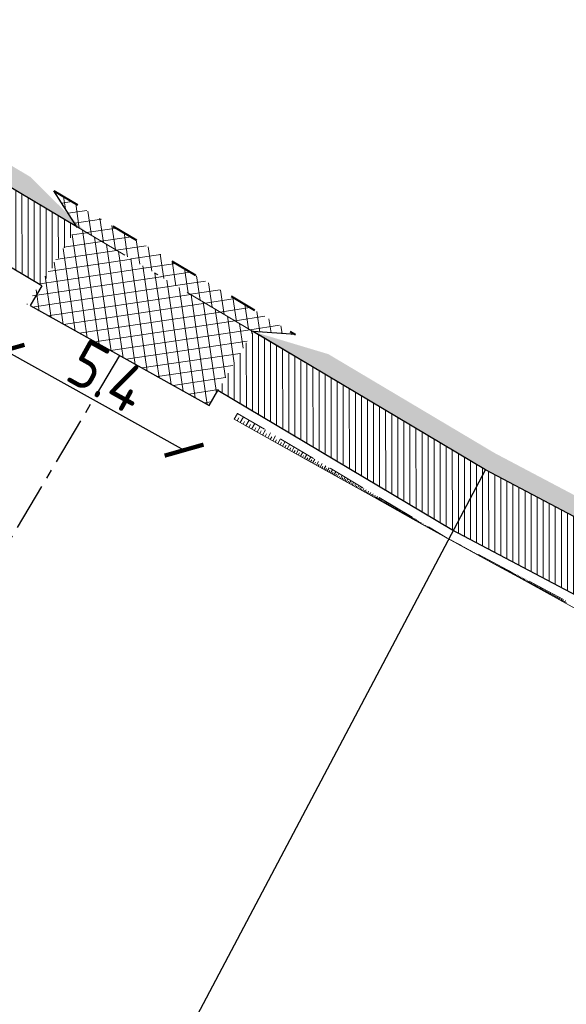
# Model space of a CAD drawing. Header units: metres. Extents: x 8431043 to 8456388, y 5766167 to 5771876.
# Tile 19 of 26: x 8433913 to 8433927, y 5770372 to 5770398. Entities that reach past the tile are written whole.
import ezdxf

# ---------------------------------------------------------------- set-up
doc = ezdxf.new("R2010")
doc.units = ezdxf.units.M
for name, pattern in [('4011', [6, 4, -2]), ('ACAD_ISO03W100', [30, 12, -18]), ('ACAD_ISO10W100', [18, 12, -3, 0, -3]), ('CENTER', [2, 1.25, -0.25, 0.25, -0.25]), ('CIĄGŁA', [0])]:
    doc.linetypes.add(name, pattern=pattern)
for name, color, linetype, lineweight in [('brud', 255, 'CIĄGŁA', 30), ('hatch kostka', 210, 'Continuous', 9), ('kreskowanie skarp', 250, 'Continuous', 15), ('WYMIARY', 253, 'Continuous', 13), ('Zalacznik_3_Rowy DW837|Zalacznik_3_Rowy DW837|zdi pobocze', 250, '4011', 18), ('zdi krawężnik na trapezowy', 253, 'ACAD_ISO03W100', 40), ('zdi_obrzeze chodnikowe 8x30', 6, 'Continuous', 30)]:
    doc.layers.add(name, color=color, linetype=linetype, lineweight=lineweight)
for name, color, linetype in [('C-DROGI-SYTUACJA', 7, 'Continuous'), ('C-DROGI-SYTUACJA-ETYKIETY', 1, 'Continuous'), ('S-5_opis_pkt_geometrycznych', 20, 'Continuous'), ('S-5_opis_Zjazd_ist_L', 7, 'Continuous')]:
    doc.layers.add(name, color=color, linetype=linetype)
doc.layers.add('hatch zdi chodniki', color=7, linetype='Continuous', lineweight=0, true_color=0x8345ba)
doc.styles.add('ISOCP', font='geniso.shx')
doc.styles.add('własny_500', font='isocp.shx', dxfattribs={"width": 0.9, "height": 1.2})
doc.dimstyles.new('kopia własny 500', dxfattribs={"dimtxt": 1.2, "dimasz": 0.8, "dimexe": 0.1795, "dimexo": 0.0625, "dimgap": 0.09, "dimtad": 3, "dimdec": 1, "dimzin": 0, "dimdsep": 46, "dimtxsty": 'własny_500', "dimblk": 'ARCHTICK', "dimcen": 0.09, "dimaunit": 2, "dimadec": 4, "dimazin": 0, "dimtfac": 1, "dimtdec": 1, "dimtofl": 0, "dimtmove": 2, "dimatfit": 3, "dimldrblk": 'ARCHTICK', "dimfxl": 1, "dimtolj": 1, "dimtzin": 0, "dimarcsym": 0})

# ---------------------------------------------------------------- blocks, each defined once
blk = doc.blocks.new('_ARCHTICK')
at = {"color": 0, "linetype": 'ByBlock', "const_width": 0.15}
blk.add_lwpolyline([(-0.5, -0.5), (0.5, 0.5)], dxfattribs=at)
blk = doc.blocks.new('*D73')
at = {"layer": 'Defpoints', "color": 0, "transparency": 16777216}
for p in [(8433913.207082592, 5770390.473227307), (8433917.898039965, 5770387.856023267), (8433917.242620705, 5770386.681279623)]:
    blk.add_point(p, dxfattribs=at)
at = {"layer": 'WYMIARY', "color": 0, "lineweight": -2, "transparency": 16777216}
blk.add_line((8433912.551663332, 5770389.298483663), (8433917.242620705, 5770386.681279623), dxfattribs=at)
at = {"layer": 'WYMIARY', "color": 0, "lineweight": -2, "transparency": 16777216, "xscale": 0.75, "yscale": 0.75, "zscale": 0.75}
for p, rotation in [((8433912.551663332, 5770389.298483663), 150.8417444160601), ((8433917.242620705, 5770386.681279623), 330.8417444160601)]:
    blk.add_blockref('_ARCHTICK', p, dxfattribs=dict(at, rotation=rotation))
at = {"layer": 'WYMIARY', "color": 0, "transparency": 16777216, "insert": (8433915.24550685, 5770388.614274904), "char_height": 1.25, "attachment_point": 5, "rotation": 330.84174441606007, "style": 'ISOCP'}
blk.add_mtext('\\A1;5.4', dxfattribs=at)
blk = doc.blocks.new('*D74')
at = {"layer": 'Defpoints', "color": 0, "transparency": 16777216}
for p in [(8434749.827947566, 5771876.32), (8434750.942824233, 5771875.576372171), (8432377.70623936, 5768319.940000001)]:
    blk.add_point(p, dxfattribs=at)
at = {"layer": 'WYMIARY', "color": 0, "lineweight": -2, "transparency": 16777216}
blk.add_line((8432378.821116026, 5768319.19637217), (8434750.942824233, 5771875.576372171), dxfattribs=at)
at = {"layer": 'WYMIARY', "color": 0, "lineweight": -2, "transparency": 16777216, "xscale": 0.75, "yscale": 0.75, "zscale": 0.75}
for p, rotation in [((8434750.942824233, 5771875.576372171), 56.2965312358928), ((8432378.821116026, 5768319.19637217), 236.2965312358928)]:
    blk.add_blockref('_ARCHTICK', p, dxfattribs=dict(at, rotation=rotation))
at = {"layer": 'WYMIARY', "color": 0, "transparency": 16777216, "insert": (8433564.2870446, 5770097.783190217), "char_height": 1.25, "attachment_point": 5, "rotation": 56.2965312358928, "style": 'ISOCP'}
blk.add_mtext('\\A1;4274.9', dxfattribs=at)
blk = doc.blocks.new('*U80')
at = {"layer": 'C-DROGI-SYTUACJA', "color": 1, "linetype": 'ACAD_ISO10W100', "lineweight": 13, "ltscale": 0.3}
for p, q in [((8433925.145146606, 5770386.163872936), (8433905.228904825, 5770398.017587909)), ((8433960.091695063, 5770367.690411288), (8433925.145146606, 5770386.163872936))]:
    blk.add_line(p, q, dxfattribs=at)
at = {"layer": 'C-DROGI-SYTUACJA', "color": 253, "linetype": 'ACAD_ISO03W100', "lineweight": 13, "ltscale": 0.1}
blk.add_line((8433925.145146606, 5770386.163872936), (8433925.145146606, 5770386.163872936), dxfattribs=at)
blk.add_line((8433925.145146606, 5770386.163872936), (8433925.145146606, 5770386.163872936), dxfattribs=at)
blk = doc.blocks.new('dfff')
at = {"layer": 'S-5_opis_pkt_geometrycznych', "color": 20, "linetype": 'Continuous', "lineweight": -3}
blk.add_line((8433913.63867731, 5770364.396897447), (8433925.145146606, 5770386.163872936), dxfattribs=at)
at = {"layer": 'C-DROGI-SYTUACJA', "color": 7, "linetype": 'Continuous', "lineweight": -3}
blk.add_blockref('*U80', (0, 0), dxfattribs=at)
blk = doc.blocks.new('dfggg')
at = {"layer": 'S-5_opis_Zjazd_ist_L', "color": 1, "linetype": 'CENTER', "lineweight": -3}
blk.add_line((8433915.55256128, 5770389.164625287), (8433907.32467936, 5770375.340394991), dxfattribs=at)

msp = doc.modelspace()

# ---------------------------------------------------------------- hatches: boundary and pattern name
at = {"layer": 'hatch kostka', "linetype": 'Continuous', "lineweight": 5, "true_color": 0xfecc66}
h = msp.add_hatch(dxfattribs=at)
h.set_pattern_fill('ANSI37', color=31, scale=0.09, angle=-36.63285309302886)
h.set_pattern_definition([(8.367146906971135, (0, 0), (-0.04158112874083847, 0.2827084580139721), []), (98.3671469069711, (0, 0), (-0.282708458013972, -0.04158112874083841), [])])
h.paths.add_polyline_path([(8433920.16506541, 5770389.709767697), (8433919.050026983, 5770389.791555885), (8433914.435871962, 5770392.537800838), (8433913.832279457, 5770393.478904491)])
h = msp.add_hatch(dxfattribs=at)
h.set_pattern_fill('ANSI37', color=31, scale=0.09, angle=-36.63285309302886)
h.set_pattern_definition([(8.367146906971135, (-0.9294778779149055, -1.011381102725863), (-0.04158112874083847, 0.2827084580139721), []), (98.3671469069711, (-0.9294778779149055, -1.011381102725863), (-0.282708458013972, -0.04158112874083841), [])])
h.paths.add_polyline_path([(8433919.050026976, 5770389.79155589), (8433917.898039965, 5770387.856023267), (8433913.128072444, 5770390.508509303), (8433914.435871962, 5770392.537800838)])
at = {"layer": 'hatch zdi chodniki', "lineweight": 13, "transparency": 33554687}
h = msp.add_hatch(dxfattribs=at)
h.set_pattern_fill('DOTS', color=3, scale=0.13, style=0)
h.set_pattern_definition([(0, (0, 0), (0.1031875, 0.206375), [0, -0.206375])])
h.paths.add_polyline_path([(8434266.018246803, 5770244.733106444), (8434265.63877181, 5770244.675674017), (8434266.014510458, 5770244.553887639)])
h.paths.add_polyline_path([(8433914.677090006, 5770392.394233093), (8433913.214182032, 5770393.846782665), (8433905.527784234, 5770398.421559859), (8433905.329536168, 5770397.957694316)])
h.paths.add_polyline_path([(8433921.024380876, 5770389.19832178), (8433919.05002699, 5770389.791555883), (8433925.145146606, 5770386.163872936), (8433938.994381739, 5770378.842883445), (8433938.343975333, 5770379.752263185), (8433925.389999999, 5770386.6)])
h.paths.add_polyline_path([(8433893.005991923, 5770405.514924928), (8433891.889450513, 5770405.57267707), (8433905.228904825, 5770398.017587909), (8433905.329536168, 5770397.957694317), (8433905.527784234, 5770398.421559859), (8433905.479999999, 5770398.449999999)])
h.paths.add_polyline_path([(8433748.792512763, 5770512.117253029), (8433746.758512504, 5770513.046146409), (8433749.96328957, 5770509.072943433), (8433750.804252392, 5770508.22196915), (8433762.887659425, 5770493.324754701), (8433772.314305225, 5770482.021786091), (8433776.220000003, 5770478.899999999), (8433763.660000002, 5770493.959999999), (8433751.55, 5770508.889999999), (8433750.709999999, 5770509.74)])
h.paths.add_polyline_path([(8433727.508783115, 5770538.50429215), (8433725.474782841, 5770539.433185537), (8433743.032528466, 5770517.665528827), (8433742.55524301, 5770519.850065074)])
h.paths.add_polyline_path([(8433643.851685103, 5770641.655182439), (8433643.085777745, 5770641.001258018), (8433643.107350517, 5770640.986666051), (8433645.760732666, 5770637.842872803), (8433649.934686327, 5770632.40075619), (8433664.242054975, 5770614.749327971), (8433677.278828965, 5770599.564732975), (8433683.771948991, 5770590.853962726), (8433698.344054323, 5770573.069188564), (8433722.132985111, 5770543.576263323), (8433721.655699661, 5770545.760799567), (8433699.119999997, 5770573.699999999), (8433684.56, 5770591.470000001), (8433678.06, 5770600.189999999), (8433665.01, 5770615.390000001), (8433650.72, 5770633.02), (8433646.54, 5770638.470000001)])
h.paths.add_polyline_path([(8433872.549402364, 5770415.777270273), (8433871.431411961, 5770415.767398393), (8433884.715982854, 5770409.271097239), (8433884.037291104, 5770410.159566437)])
h.paths.add_polyline_path([(8433866.270692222, 5770418.357181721), (8433865.627712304, 5770419.271827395), (8433817.16, 5770445.4), (8433804.670766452, 5770453.717283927), (8433807.357727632, 5770451.327156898), (8433816.902238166, 5770444.970929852)])
h.paths.add_polyline_path([(8433974.798338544, 5770359.517173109), (8433975.04104167, 5770359.954317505), (8433960.33, 5770368.13), (8433944.317547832, 5770376.594510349), (8433943.199800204, 5770376.619813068), (8433960.091695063, 5770367.690411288)])
at = {"layer": 'hatch zdi chodniki', "lineweight": 18, "transparency": 33554687}
h = msp.add_hatch(dxfattribs=at)
h.set_pattern_fill('DOTS', color=3, scale=0.1, style=0)
h.set_pattern_definition([(0, (0, 0), (0.079375, 0.15875), [0, -0.15875])])
h.paths.add_polyline_path([(8434266.018246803, 5770244.733106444), (8434265.63877181, 5770244.675674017), (8434266.014510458, 5770244.553887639)])
h.paths.add_polyline_path([(8433914.677090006, 5770392.394233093), (8433913.214182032, 5770393.846782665), (8433905.527784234, 5770398.421559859), (8433905.329536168, 5770397.957694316)])
h.paths.add_polyline_path([(8433921.024380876, 5770389.19832178), (8433919.05002699, 5770389.791555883), (8433925.145146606, 5770386.163872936), (8433938.994381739, 5770378.842883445), (8433938.343975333, 5770379.752263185), (8433925.389999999, 5770386.6)])
h.paths.add_polyline_path([(8433893.005991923, 5770405.514924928), (8433891.889450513, 5770405.57267707), (8433905.228904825, 5770398.017587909), (8433905.329536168, 5770397.957694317), (8433905.527784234, 5770398.421559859), (8433905.479999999, 5770398.449999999)])
h.paths.add_polyline_path([(8433748.792512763, 5770512.117253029), (8433746.758512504, 5770513.046146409), (8433749.96328957, 5770509.072943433), (8433750.804252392, 5770508.22196915), (8433762.887659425, 5770493.324754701), (8433772.314305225, 5770482.021786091), (8433776.220000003, 5770478.899999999), (8433763.660000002, 5770493.959999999), (8433751.55, 5770508.889999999), (8433750.709999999, 5770509.74)])
h.paths.add_polyline_path([(8433727.508783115, 5770538.50429215), (8433725.474782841, 5770539.433185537), (8433743.032528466, 5770517.665528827), (8433742.55524301, 5770519.850065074)])
h.paths.add_polyline_path([(8433643.866534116, 5770641.637588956), (8433643.101758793, 5770640.99044833), (8433643.107350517, 5770640.986666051), (8433645.760732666, 5770637.842872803), (8433649.934686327, 5770632.40075619), (8433664.242054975, 5770614.749327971), (8433677.278828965, 5770599.564732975), (8433683.771948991, 5770590.853962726), (8433698.344054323, 5770573.069188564), (8433722.132985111, 5770543.576263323), (8433721.655699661, 5770545.760799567), (8433699.119999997, 5770573.699999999), (8433684.56, 5770591.470000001), (8433678.06, 5770600.189999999), (8433665.01, 5770615.390000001), (8433650.72, 5770633.02), (8433646.54, 5770638.470000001)])
h.paths.add_polyline_path([(8433974.800154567, 5770359.516163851), (8433975.043041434, 5770359.953206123), (8433960.33, 5770368.13), (8433944.317547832, 5770376.594510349), (8433943.199800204, 5770376.619813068), (8433960.091695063, 5770367.690411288)])
h.paths.add_polyline_path([(8433872.549402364, 5770415.777270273), (8433871.431411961, 5770415.767398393), (8433884.715982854, 5770409.271097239), (8433884.037291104, 5770410.159566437)])
h.paths.add_polyline_path([(8433866.270692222, 5770418.357181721), (8433865.627712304, 5770419.271827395), (8433817.16, 5770445.4), (8433804.670766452, 5770453.717283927), (8433807.357727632, 5770451.327156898), (8433816.902238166, 5770444.970929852)])
at = {"layer": 'hatch zdi chodniki', "lineweight": 5}
h = msp.add_hatch(dxfattribs=at)
h.set_pattern_fill('ANSI31', color=256, scale=0.05, angle=45, style=0)
h.set_pattern_definition([(90, (0, 0), (-0.15875, 0), [])])
h.paths.add_polyline_path([(8433913.515269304, 5770390.991033), (8433914.435871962, 5770392.537800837), (8433905.329536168, 5770397.957694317), (8433904.615843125, 5770396.287778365)])
h.paths.add_polyline_path([(8433938.153167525, 5770377.251544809), (8433938.994381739, 5770378.842883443), (8433925.145146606, 5770386.163872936), (8433919.050026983, 5770389.791555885), (8433918.129424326, 5770388.244788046), (8433924.263674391, 5770384.593815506)])
h.paths.add_polyline_path([(8433973.925761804, 5770357.942811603), (8433974.800154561, 5770359.516163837), (8433960.091695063, 5770367.690411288), (8433943.199800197, 5770376.619813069), (8433942.358585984, 5770375.028474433), (8433959.233797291, 5770366.107891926)])

# ---------------------------------------------------------------- linework, layer by layer
at = {"layer": 'kreskowanie skarp'}
for p, q in [((8433918.553254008, 5770387.490462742), (8433918.641689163, 5770387.648969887)), ((8433918.632507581, 5770387.446245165), (8433918.676106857, 5770387.524390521)), ((8433918.710652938, 5770387.402645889), (8433918.796632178, 5770387.556751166)), ((8433918.787705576, 5770387.359656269), (8433918.830094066, 5770387.435631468)), ((8433918.863680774, 5770387.317267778), (8433918.947272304, 5770387.467093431)), ((8433918.938593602, 5770387.275472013), (8433918.97980493, 5770387.349337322)), ((8433919.01245891, 5770387.234260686), (8433919.093729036, 5770387.379925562)), ((8433919.085291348, 5770387.193625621), (8433919.125358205, 5770387.265439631)), ((8433919.157105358, 5770387.153558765), (8433919.23611855, 5770387.295178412)), ((8433919.227915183, 5770387.114052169), (8433919.266869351, 5770387.183871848)), ((8433919.29773486, 5770387.075098), (8433919.374553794, 5770387.21278476)), ((8433919.36657824, 5770387.036688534), (8433919.404450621, 5770387.104569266)), ((8433919.434458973, 5770386.998816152), (8433919.509144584, 5770387.132679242)), ((8433919.501390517, 5770386.961473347), (8433919.538211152, 5770387.027468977)), ((8433919.567386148, 5770386.924652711), (8433919.639997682, 5770387.054798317)), ((8433919.632458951, 5770386.888346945), (8433919.668257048, 5770386.952509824)), ((8433919.69662183, 5770386.852548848), (8433919.767216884, 5770386.979080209)), ((8433919.822268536, 5770386.782447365), (8433919.89090311, 5770386.90546485)), ((8433919.75988751, 5770386.817251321), (8433919.794691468, 5770386.879632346)), ((8433919.88377728, 5770386.748130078), (8433919.917614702, 5770386.808778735)), ((8433919.944425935, 5770386.714292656), (8433920.011154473, 5770386.833893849)), ((8433920.004226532, 5770386.680928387), (8433920.037124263, 5770386.739892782)), ((8433920.063190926, 5770386.648030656), (8433920.12806636, 5770386.76431043)), ((8433920.121330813, 5770386.61559294), (8433920.153314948, 5770386.672919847)), ((8433920.178657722, 5770386.583608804), (8433920.241731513, 5770386.696659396)), ((8433920.235183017, 5770386.552071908), (8433920.266278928, 5770386.607806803)), ((8433920.29091791, 5770386.520975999), (8433920.352240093, 5770386.630887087)), ((8433920.345873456, 5770386.490314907), (8433920.37610581, 5770386.544501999)), ((8433920.400060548, 5770386.460082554), (8433920.459679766, 5770386.566941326)), ((8433920.453489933, 5770386.430272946), (8433920.48288271, 5770386.48295522)), ((8433920.506172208, 5770386.40088017), (8433920.564135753, 5770386.504771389)), ((8433920.558117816, 5770386.371898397), (8433920.586694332, 5770386.423117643)), ((8433920.609337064, 5770386.343321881), (8433920.665690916, 5770386.44432796)), ((8433920.709636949, 5770386.287362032), (8433920.76442581, 5770386.385563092)), ((8433920.659840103, 5770386.315144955), (8433920.687623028, 5770386.364941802)), ((8433920.75873748, 5770386.259967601), (8433920.78574885, 5770386.308381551)), ((8433920.80715143, 5770386.232956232), (8433920.860418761, 5770386.328430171)), ((8433920.8548884, 5770386.206322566), (8433920.881149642, 5770386.253392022)), ((8433920.901957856, 5770386.180061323), (8433920.95374591, 5770386.272883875)), ((8433920.948369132, 5770386.154167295), (8433920.97390108, 5770386.199929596)), ((8433920.994131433, 5770386.128635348), (8433921.044481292, 5770386.218880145)), ((8433921.03925383, 5770386.103460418), (8433921.064076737, 5770386.147951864)), ((8433921.083745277, 5770386.078637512), (8433921.132696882, 5770386.166376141)), ((8433921.12761459, 5770386.05416171), (8433921.151748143, 5770386.097417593)), ((8433921.170870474, 5770386.030028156), (8433921.218462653, 5770386.115330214)), ((8433921.213521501, 5770386.006232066), (8433921.236984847, 5770386.0482867)), ((8433921.255576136, 5770385.98276872), (8433921.301846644, 5770386.065701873)), ((8433921.29704271, 5770385.959633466), (8433921.31985446, 5770386.000520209)), ((8433921.337929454, 5770385.936821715), (8433921.382914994, 5770386.01745175)), ((8433921.37824447, 5770385.914328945), (8433921.400422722, 5770385.954080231)), ((8433921.417995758, 5770385.892150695), (8433921.461732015, 5770385.970541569)), ((8433921.457191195, 5770385.870282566), (8433921.478753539, 5770385.908929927)), ((8433921.495838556, 5770385.848720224), (8433921.538360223, 5770385.924934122)), ((8433921.533945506, 5770385.82745939), (8433921.554909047, 5770385.865033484)), ((8433921.5715196, 5770385.806495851), (8433921.612860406, 5770385.88059323)), ((8433921.608568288, 5770385.785825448), (8433921.628949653, 5770385.822356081)), ((8433921.64509892, 5770385.765444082), (8433921.685291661, 5770385.837483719)), ((8433921.68111874, 5770385.745347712), (8433921.700934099, 5770385.78086386)), ((8433921.716634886, 5770385.725532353), (8433921.755711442, 5770385.795571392)), ((8433921.751654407, 5770385.705994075), (8433921.770919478, 5770385.740523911)), ((8433921.786184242, 5770385.686729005), (8433921.824175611, 5770385.754823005)), ((8433921.820231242, 5770385.66773332), (8433921.838961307, 5770385.701304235)), ((8433921.853802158, 5770385.649003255), (8433921.890738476, 5770385.715206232)), ((8433921.886903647, 5770385.630535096), (8433921.905113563, 5770385.66317372)), ((8433921.919542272, 5770385.612325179), (8433921.955452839, 5770385.676689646)), ((8433921.951724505, 5770385.594369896), (8433921.969428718, 5770385.62610212)), ((8433921.983456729, 5770385.576665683), (8433922.018370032, 5770385.639242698)), ((8433922.045596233, 5770385.541996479), (8433922.079539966, 5770385.602835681)), ((8433922.014745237, 5770385.559209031), (8433922.03195779, 5770385.590060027)), ((8433922.076015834, 5770385.525024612), (8433922.09275038, 5770385.555018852)), ((8433922.106010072, 5770385.508290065), (8433922.139011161, 5770385.567439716)), ((8433922.135584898, 5770385.491789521), (8433922.151854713, 5770385.520950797)), ((8433922.164746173, 5770385.475519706), (8433922.196830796, 5770385.533026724)), ((8433922.193499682, 5770385.459477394), (8433922.209317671, 5770385.487828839)), ((8433922.221851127, 5770385.443659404), (8433922.253044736, 5770385.499569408)), ((8433922.249806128, 5770385.4280626), (8433922.26518484, 5770385.455626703)), ((8433922.277370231, 5770385.412683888), (8433922.307697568, 5770385.467041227)), ((8433922.3045489, 5770385.39752022), (8433922.319500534, 5770385.424318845)), ((8433922.331347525, 5770385.382568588), (8433922.360832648, 5770385.43541638)), ((8433922.357771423, 5770385.367826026), (8433922.372307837, 5770385.393880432)), ((8433922.38382583, 5770385.353289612), (8433922.412492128, 5770385.404669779)), ((8433922.409515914, 5770385.338956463), (8433922.42364864, 5770385.364287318)), ((8433922.434846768, 5770385.324823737), (8433922.46271698, 5770385.374777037)), ((8433922.484450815, 5770385.297148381), (8433922.51154705, 5770385.345714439)), ((8433922.459823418, 5770385.31088863), (8433922.473563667, 5770385.335516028)), ((8433922.508733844, 5770385.283600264), (8433922.522092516, 5770385.307543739)), ((8433922.532677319, 5770385.270241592), (8433922.55902107, 5770385.317458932)), ((8433922.556285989, 5770385.257069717), (8433922.569273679, 5770385.280348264)), ((8433922.579564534, 5770385.244082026), (8433922.605176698, 5770385.289988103)), ((8433922.602517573, 5770385.231275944), (8433922.615144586, 5770385.253908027)), ((8433922.625149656, 5770385.218648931), (8433922.65005055, 5770385.26328016)), ((8433922.64746527, 5770385.206198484), (8433922.659741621, 5770385.228202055)), ((8433922.669468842, 5770385.193922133), (8433922.693678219, 5770385.237313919)), ((8433922.691164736, 5770385.181817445), (8433922.703100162, 5770385.203209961)), ((8433922.71255725, 5770385.169882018), (8433922.736094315, 5770385.212068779)), ((8433922.733650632, 5770385.158113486), (8433922.745254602, 5770385.178911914)), ((8433922.75444906, 5770385.146509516), (8433922.777332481, 5770385.187524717)), ((8433922.77495666, 5770385.135067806), (8433922.78623838, 5770385.155288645)), ((8433922.7951775, 5770385.123786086), (8433922.817425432, 5770385.163662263)), ((8433922.815115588, 5770385.112662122), (8433922.826084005, 5770385.132321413)), ((8433922.83477488, 5770385.101693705), (8433922.856404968, 5770385.140462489)), ((8433922.854159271, 5770385.090878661), (8433922.864823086, 5770385.109991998)), ((8433922.873272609, 5770385.080214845), (8433922.894302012, 5770385.11790699)), ((8433922.892118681, 5770385.069700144), (8433922.902486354, 5770385.088282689)), ((8433922.910701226, 5770385.059332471), (8433922.931146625, 5770385.095977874)), ((8433922.929023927, 5770385.049109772), (8433922.939103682, 5770385.067176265)), ((8433922.94709042, 5770385.039030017), (8433922.966968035, 5770385.074657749)), ((8433922.964904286, 5770385.02909121), (8433922.974704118, 5770385.046655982)), ((8433922.98246906, 5770385.019291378), (8433923.001794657, 5770385.0539297)), ((8433922.99978822, 5770385.009628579), (8433923.009315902, 5770385.026705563)), ((8433923.016865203, 5770385.000100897), (8433923.035654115, 5770385.033777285)), ((8433923.033703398, 5770384.990706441), (8433923.042966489, 5770385.007309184)), ((8433923.050306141, 5770384.981443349), (8433923.06857327, 5770385.014184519)), ((8433923.066676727, 5770384.972309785), (8433923.075682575, 5770384.988451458)), ((8433923.082818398, 5770384.963303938), (8433923.100578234, 5770384.995135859)), ((8433923.09873436, 5770384.954424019), (8433923.10749011, 5770384.970117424)), ((8433923.114427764, 5770384.945668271), (8433923.131694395, 5770384.976616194)), ((8433923.129901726, 5770384.937034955), (8433923.13841432, 5770384.952292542)), ((8433923.145159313, 5770384.928522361), (8433923.161946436, 5770384.958610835)), ((8433923.16020355, 5770384.920128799), (8433923.168479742, 5770384.934962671)), ((8433923.175037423, 5770384.911852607), (8433923.191358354, 5770384.941105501)), ((8433923.18966387, 5770384.90369214), (8433923.197710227, 5770384.918114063)), ((8433923.204085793, 5770384.895645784), (8433923.21995348, 5770384.924086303)), ((8433923.218306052, 5770384.887711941), (8433923.226128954, 5770384.901733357)), ((8433923.232327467, 5770384.879889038), (8433923.247754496, 5770384.907539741)), ((8433923.246152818, 5770384.872175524), (8433923.253758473, 5770384.885807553)), ((8433923.259784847, 5770384.864569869), (8433923.274783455, 5770384.891452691)), ((8433923.27322626, 5770384.857070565), (8433923.2806207, 5770384.870324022)), ((8433923.286479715, 5770384.849676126), (8433923.3010618, 5770384.87581239)), ((8433923.299547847, 5770384.842385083), (8433923.306736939, 5770384.855270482)), ((8433923.312433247, 5770384.835195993), (8433923.326610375, 5770384.860606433)), ((8433923.325138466, 5770384.828107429), (8433923.33212791, 5770384.84063499)), ((8433923.337666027, 5770384.821117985), (8433923.351449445, 5770384.845822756)), ((8433923.350018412, 5770384.814226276), (8433923.356813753, 5770384.826405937)), ((8433923.380856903, 5770384.797020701), (8433923.393966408, 5770384.820517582)), ((8433923.411264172, 5770384.780055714), (8433923.417581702, 5770384.791378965)), ((8433923.441246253, 5770384.763327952), (8433923.453413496, 5770384.785135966)), ((8433923.470809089, 5770384.746834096), (8433923.476662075, 5770384.757324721)), ((8433923.499958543, 5770384.730570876), (8433923.511209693, 5770384.750736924)), ((8433923.528700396, 5770384.714535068), (8433923.53410174, 5770384.724216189)), ((8433923.557040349, 5770384.69872349), (8433923.567400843, 5770384.71729317)), ((8433923.584984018, 5770384.683133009), (8433923.58994626, 5770384.692027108)), ((8433923.612536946, 5770384.667760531), (8433923.622031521, 5770384.684778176)), ((8433923.639704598, 5770384.65260301), (8433923.644239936, 5770384.660731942)), ((8433923.66649236, 5770384.637657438), (8433923.675145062, 5770384.653166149)), ((8433923.692905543, 5770384.622920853), (8433923.69702583, 5770384.630305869)), ((8433923.718949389, 5770384.608390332), (8433923.726783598, 5770384.622432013)), ((8433923.744629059, 5770384.594062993), (8433923.748345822, 5770384.60072475)), ((8433923.769949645, 5770384.579935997), (8433923.776988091, 5770384.592551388)), ((8433923.794925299, 5770384.566022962), (8433923.798226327, 5770384.571984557)), ((8433923.819579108, 5770384.552371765), (8433923.825755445, 5770384.563526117)), ((8433923.843848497, 5770384.538933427), (8433923.846727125, 5770384.544132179)), ((8433923.867739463, 5770384.525704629), (8433923.873084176, 5770384.535357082)), ((8433923.891257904, 5770384.512682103), (8433923.893727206, 5770384.517141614)), ((8433923.91440963, 5770384.499862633), (8433923.918948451, 5770384.508059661)), ((8433923.937200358, 5770384.487243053), (8433923.939272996, 5770384.490986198)), ((8433923.959635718, 5770384.474820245), (8433923.963393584, 5770384.481606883)), ((8433923.981721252, 5770384.462591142), (8433923.983409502, 5770384.465640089)), ((8433924.003462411, 5770384.450552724), (8433924.006463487, 5770384.455972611)), ((8433924.02486457, 5770384.438702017), (8433924.026180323, 5770384.441078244)), ((8433924.04593301, 5770384.427036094), (8433924.048200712, 5770384.431131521)), ((8433924.066672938, 5770384.415552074), (8433924.067627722, 5770384.417276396)), ((8433924.087089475, 5770384.404247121), (8433924.088646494, 5770384.407059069)), ((8433924.107187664, 5770384.393118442), (8433924.107792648, 5770384.394211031)), ((8433924.126972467, 5770384.382163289), (8433924.127840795, 5770384.383731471)), ((8433924.146448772, 5770384.371378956), (8433924.146796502, 5770384.37200695)), ((8433924.165768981, 5770384.360681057), (8433924.166672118, 5770384.362312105)), ((8433924.185276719, 5770384.34987932), (8433924.185833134, 5770384.350884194)), ((8433924.204973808, 5770384.338972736), (8433924.206298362, 5770384.341364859)), ((8433924.224862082, 5770384.327960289), (8433924.225631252, 5770384.329349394)), ((8433924.244943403, 5770384.31684095), (8433924.246697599, 5770384.320008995)), ((8433924.26521964, 5770384.305613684), (8433924.266205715, 5770384.307394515)), ((8433924.285692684, 5770384.29427744), (8433924.2878849, 5770384.298236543)), ((8433924.30636445, 5770384.282831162), (8433924.30757166, 5770384.285011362)), ((8433924.327236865, 5770384.271273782), (8433924.329875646, 5770384.276039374)), ((8433924.348311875, 5770384.259604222), (8433924.349744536, 5770384.262191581)), ((8433924.369591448, 5770384.247821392), (8433924.372685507, 5770384.253409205)), ((8433924.391077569, 5770384.235924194), (8433924.392740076, 5770384.238926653)), ((8433924.412772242, 5770384.223911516), (8433924.416330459, 5770384.230337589)), ((8433924.434677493, 5770384.211782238), (8433924.436574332, 5770384.215207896)), ((8433924.456795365, 5770384.199535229), (8433924.460826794, 5770384.206815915)), ((8433924.479127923, 5770384.187169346), (8433924.481263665, 5770384.191026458)), ((8433924.501677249, 5770384.174683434), (8433924.50619112, 5770384.182835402)), ((8433924.524445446, 5770384.162076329), (8433924.526824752, 5770384.166373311)), ((8433924.547434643, 5770384.149346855), (8433924.552440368, 5770384.158387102)), ((8433924.57064698, 5770384.136493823), (8433924.5732746, 5770384.141239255)), ((8433924.59411021, 5770384.123562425), (8433924.599556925, 5770384.133480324)), ((8433924.617797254, 5770384.110553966), (8433924.62062425, 5770384.115701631)), ((8433924.641673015, 5770384.097441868), (8433924.647535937, 5770384.108117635)), ((8433924.665738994, 5770384.084225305), (8433924.668775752, 5770384.089754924)), ((8433924.689996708, 5770384.070903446), (8433924.696282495, 5770384.082349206)), ((8433924.714447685, 5770384.057475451), (8433924.717697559, 5770384.063393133)), ((8433924.739093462, 5770384.043940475), (8433924.745808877, 5770384.056168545)), ((8433924.763935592, 5770384.030297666), (8433924.767401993, 5770384.036609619)), ((8433924.788975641, 5770384.016546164), (8433924.79612756, 5770384.029569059)), ((8433924.814215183, 5770384.002685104), (8433924.817901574, 5770384.009397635)), ((8433924.839655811, 5770383.988713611), (8433924.847251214, 5770384.002544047)), ((8433924.865299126, 5770383.974630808), (8433924.869209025, 5770383.981750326)), ((8433924.89114674, 5770383.960435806), (8433924.899192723, 5770383.975086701)), ((8433924.917200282, 5770383.946127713), (8433924.921337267, 5770383.95366073)), ((8433924.943461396, 5770383.931705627), (8433924.951965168, 5770383.947190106)), ((8433924.969931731, 5770383.917168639), (8433924.974299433, 5770383.925121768)), ((8433924.996612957, 5770383.902515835), (8433925.005581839, 5770383.918847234)), ((8433925.023506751, 5770383.887746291), (8433925.028108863, 5770383.896126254)), ((8433925.05061481, 5770383.872859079), (8433925.060056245, 5770383.890050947)), ((8433925.07793884, 5770383.85785326), (8433925.08277911, 5770383.866666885)), ((8433925.105480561, 5770383.842727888), (8433925.115402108, 5770383.86079399)), ((8433925.133241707, 5770383.827482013), (8433925.138323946, 5770383.836736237)), ((8433925.161224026, 5770383.812114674), (8433925.171633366, 5770383.831068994)), ((8433925.189429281, 5770383.796624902), (8433925.19475736, 5770383.806326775)), ((8433925.217859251, 5770383.781011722), (8433925.228764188, 5770383.800868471)), ((8433925.246515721, 5770383.765274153), (8433925.25209357, 5770383.775430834)), ((8433925.275400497, 5770383.749411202), (8433925.286808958, 5770383.770184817)), ((8433925.3045154, 5770383.73342187), (8433925.310347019, 5770383.744040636)), ((8433925.333862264, 5770383.71730515), (8433925.345782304, 5770383.739010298)), ((8433925.363442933, 5770383.701060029), (8433925.369532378, 5770383.712148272)), ((8433925.393259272, 5770383.684685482), (8433925.405699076, 5770383.707337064)), ((8433925.42331316, 5770383.668180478), (8433925.429664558, 5770383.679745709)), ((8433925.453606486, 5770383.651543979), (8433925.466574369, 5770383.675157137)), ((8433925.48414116, 5770383.634774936), (8433925.4907587, 5770383.646824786)), ((8433925.514919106, 5770383.617872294), (8433925.528423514, 5770383.642462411)), ((8433925.54594226, 5770383.600834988), (8433925.5528302, 5770383.613377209)), ((8433925.55848448, 5770383.593947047), (8433925.572370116, 5770383.619231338)), ((8433925.571126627, 5770383.587004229), (8433925.578124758, 5770383.599747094)), ((8433925.58386949, 5770383.580006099), (8433925.59797726, 5770383.605694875)), ((8433925.596713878, 5770383.572952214), (8433925.603823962, 5770383.585898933)), ((8433925.609660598, 5770383.56584213), (8433925.623994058, 5770383.591941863)), ((8433925.622710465, 5770383.5586754), (8433925.629934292, 5770383.571829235)), ((8433925.6358643, 5770383.551451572), (8433925.65042706, 5770383.577968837)), ((8433925.649122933, 5770383.544170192), (8433925.656462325, 5770383.557534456)), ((8433925.662487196, 5770383.536830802), (8433925.677282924, 5770383.563772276)), ((8433925.675957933, 5770383.529432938), (8433925.683414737, 5770383.543010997)), ((8433925.689535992, 5770383.521976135), (8433925.704568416, 5770383.549348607)), ((8433925.717017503, 5770383.50688383), (8433925.732290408, 5770383.534694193)), ((8433925.703222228, 5770383.514459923), (8433925.710798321, 5770383.528255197)), ((8433925.730922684, 5770383.499247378), (8433925.738619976, 5770383.513263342)), ((8433925.74493865, 5770383.491550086), (8433925.760455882, 5770383.519805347)), ((8433925.75906628, 5770383.483791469), (8433925.76688671, 5770383.498031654)), ((8433925.773306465, 5770383.475971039), (8433925.789071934, 5770383.504678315)), ((8433925.787660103, 5770383.468088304), (8433925.79560564, 5770383.482556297)), ((8433925.802128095, 5770383.460142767), (8433925.818145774, 5770383.489309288)), ((8433925.816711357, 5770383.452133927), (8433925.824784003, 5770383.466833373)), ((8433925.831410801, 5770383.444061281), (8433925.847684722, 5770383.473694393)), ((8433925.846227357, 5770383.43592432), (8433925.854429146, 5770383.45085892)), ((8433925.861161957, 5770383.427722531), (8433925.877696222, 5770383.457829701)), ((8433925.876215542, 5770383.419455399), (8433925.88454854, 5770383.434628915)), ((8433925.891389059, 5770383.411122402), (8433925.90818783, 5770383.441711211)), ((8433925.906683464, 5770383.402723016), (8433925.915149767, 5770383.418139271)), ((8433925.922099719, 5770383.394256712), (8433925.93916723, 5770383.425334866)), ((8433925.937638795, 5770383.385722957), (8433925.946240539, 5770383.401385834)), ((8433925.953301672, 5770383.377121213), (8433925.97064222, 5770383.408696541)), ((8433925.969089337, 5770383.368450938), (8433925.977828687, 5770383.384364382)), ((8433925.98500278, 5770383.359711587), (8433926.002620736, 5770383.391792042)), ((8433926.001043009, 5770383.35090261), (8433926.009922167, 5770383.36707063)), ((8433926.01721103, 5770383.342023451), (8433926.035110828, 5770383.374617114)), ((8433926.033507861, 5770383.333073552), (8433926.042529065, 5770383.34950022)), ((8433926.049934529, 5770383.324052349), (8433926.068120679, 5770383.357167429)), ((8433926.06649207, 5770383.314959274), (8433926.07565759, 5770383.331648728)), ((8433926.083181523, 5770383.305793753), (8433926.101658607, 5770383.339438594)), ((8433926.100003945, 5770383.296555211), (8433926.10931609, 5770383.313511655)), ((8433926.116960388, 5770383.287243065), (8433926.13573306, 5770383.32142614)), ((8433926.134051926, 5770383.277856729), (8433926.143513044, 5770383.295084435)), ((8433926.151279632, 5770383.268395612), (8433926.170352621, 5770383.30312553)), ((8433926.168644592, 5770383.258859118), (8433926.178257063, 5770383.276362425)), ((8433926.186147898, 5770383.249246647), (8433926.205526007, 5770383.284532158)), ((8433926.203790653, 5770383.239557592), (8433926.2135569, 5770383.257340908)), ((8433926.22157397, 5770383.229791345), (8433926.24126208, 5770383.265641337)), ((8433926.239498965, 5770383.21994729), (8433926.24942145, 5770383.238015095)), ((8433926.25756677, 5770383.210024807), (8433926.277569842, 5770383.24644831)), ((8433926.275778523, 5770383.200023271), (8433926.285859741, 5770383.218380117)), ((8433926.294135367, 5770383.189942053), (8433926.31445844, 5770383.226948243)), ((8433926.312638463, 5770383.179780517), (8433926.322880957, 5770383.198431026)), ((8433926.331288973, 5770383.169538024), (8433926.351937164, 5770383.20713622)), ((8433926.350088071, 5770383.159213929), (8433926.360494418, 5770383.1781628)), ((8433926.369036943, 5770383.148807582), (8433926.390015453, 5770383.187007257)), ((8433926.38813678, 5770383.138318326), (8433926.398709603, 5770383.157570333)), ((8433926.407388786, 5770383.127745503), (8433926.4287029, 5770383.166556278)), ((8433926.426794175, 5770383.117088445), (8433926.437536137, 5770383.136648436)), ((8433926.446354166, 5770383.106346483), (8433926.468009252, 5770383.145778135)), ((8433926.46606999, 5770383.09551894), (8433926.476983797, 5770383.115391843)), ((8433926.485942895, 5770383.084605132), (8433926.507944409, 5770383.124667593)), ((8433926.505974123, 5770383.073604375), (8433926.517062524, 5770383.093795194)), ((8433926.526164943, 5770383.062515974), (8433926.548518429, 5770383.103219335)), ((8433926.546516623, 5770383.051339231), (8433926.557782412, 5770383.071853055)), ((8433926.567030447, 5770383.040073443), (8433926.589741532, 5770383.081427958)), ((8433926.587707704, 5770383.028717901), (8433926.599153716, 5770383.049559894)), ((8433926.608549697, 5770383.017271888), (8433926.631624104, 5770383.059287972)), ((8433926.62955774, 5770383.005734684), (8433926.641186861, 5770383.026910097)), ((8433926.650733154, 5770382.994105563), (8433926.674176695, 5770383.036793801)), ((8433926.672077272, 5770382.982383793), (8433926.68389243, 5770383.003897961)), ((8433926.69359144, 5770382.970568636), (8433926.717410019, 5770383.013939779)), ((8433926.715277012, 5770382.958659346), (8433926.727281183, 5770382.980517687)), ((8433926.737135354, 5770382.946655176), (8433926.76133497, 5770382.99072015)), ((8433926.75916784, 5770382.934555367), (8433926.771364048, 5770382.956763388)), ((8433926.781375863, 5770382.922359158), (8433926.805962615, 5770382.967129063)), ((8433926.803760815, 5770382.910065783), (8433926.816152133, 5770382.932629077)), ((8433926.826324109, 5770382.897674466), (8433926.851304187, 5770382.943160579)), ((8433926.849067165, 5770382.885184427), (8433926.861656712, 5770382.908108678)), ((8433926.871991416, 5770382.872594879), (8433926.897371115, 5770382.918808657)), ((8433926.895098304, 5770382.859905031), (8433926.907889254, 5770382.883196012)), ((8433926.918389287, 5770382.847114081), (8433926.944174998, 5770382.894067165)), ((8433926.94186583, 5770382.834221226), (8433926.954861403, 5770382.857884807)), ((8433926.965529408, 5770382.821225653), (8433926.991727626, 5770382.868929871)), ((8433926.989381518, 5770382.808126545), (8433927.002584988, 5770382.832168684)), ((8433927.013423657, 5770382.794923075), (8433927.040040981, 5770382.843390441)), ((8433927.037657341, 5770382.781614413), (8433927.051072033, 5770382.806041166)), ((8433927.062084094, 5770382.768199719), (8433927.08912723, 5770382.817442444)), ((8433927.086705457, 5770382.754678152), (8433927.100334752, 5770382.779495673)), ((8433927.111522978, 5770382.741048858), (8433927.138998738, 5770382.791079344)), ((8433927.161752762, 5770382.713463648), (8433927.189668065, 5770382.764294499)), ((8433927.136538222, 5770382.727310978), (8433927.150385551, 5770382.752525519)), ((8433927.187168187, 5770382.699505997), (8433927.20123704, 5770382.725123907)), ((8433927.212786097, 5770382.685437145), (8433927.241147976, 5770382.737081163)), ((8433927.238608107, 5770382.671256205), (8433927.252902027, 5770382.697283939))]:
    msp.add_line(p, q, dxfattribs=at)
at = {"layer": 'kreskowanie skarp', "flags": 128}
msp.add_lwpolyline([(8433918.553254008, 5770387.490462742), (8433918.89365842, 5770387.300542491), (8433920.875468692, 5770386.194840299), (8433922.235394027, 5770385.436103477), (8433923.241563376, 5770384.87473609), (8433923.789814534, 5770384.568852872), (8433924.580757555, 5770384.13089544), (8433925.453287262, 5770383.65171929), (8433926.0038278, 5770383.349373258), (8433927.335932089, 5770382.617807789), (8433928.547310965, 5770381.952542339), (8433929.856272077, 5770381.233686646), (8433932.02224429, 5770380.044177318), (8433937.260391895, 5770377.167489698)], dxfattribs=at)
at = {"layer": 'Zalacznik_3_Rowy DW837|Zalacznik_3_Rowy DW837|zdi pobocze', "ltscale": 0.25, "flags": 128}
msp.add_lwpolyline([(8433918.553254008, 5770387.490462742), (8433918.646049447, 5770387.64637474), (8433924.141247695, 5770384.375751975), (8433937.373274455, 5770377.381031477), (8433937.260391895, 5770377.167489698)], dxfattribs=at)
at = {"layer": 'zdi krawężnik na trapezowy', "color": 19, "ltscale": 0.06, "true_color": 0x64211f, "flags": 128}
msp.add_lwpolyline([(8433913.832279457, 5770393.478904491), (8433920.165065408, 5770389.709767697)], dxfattribs=at)
at = {"layer": 'zdi_obrzeze chodnikowe 8x30', "flags": 128}
for points in [[(8433914.435871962, 5770392.537800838), (8433905.228904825, 5770398.017587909), (8433891.889450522, 5770405.57267707)], [(8433913.515269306, 5770390.991032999), (8433904.324962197, 5770396.460904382), (8433891.002377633, 5770404.006439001)], [(8433914.435871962, 5770392.537800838), (8433914.435871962, 5770392.537800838), (8433913.832279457, 5770393.478904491)], [(8433913.515269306, 5770390.991032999), (8433913.207082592, 5770390.473227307), (8433917.898039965, 5770387.856023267), (8433918.129424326, 5770388.244788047)], [(8433920.16506541, 5770389.709767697), (8433919.050026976, 5770389.79155589)], [(8433938.994381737, 5770378.842883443), (8433925.145146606, 5770386.163872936), (8433919.050026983, 5770389.791555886)], [(8433938.153167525, 5770377.251544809), (8433924.263674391, 5770384.593815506), (8433918.129424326, 5770388.244788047)]]:
    msp.add_lwpolyline(points, dxfattribs=at)

# ---------------------------------------------------------------- block references
at = {"layer": 'brud', "color": 4, "lineweight": 35}
msp.add_blockref('dfff', (0, 0), dxfattribs=at)
at = {"layer": 'C-DROGI-SYTUACJA-ETYKIETY'}
msp.add_blockref('dfggg', (0, 0), dxfattribs=at)

# ---------------------------------------------------------------- dimensions: what is measured, and where the dimension line sits
at = {"layer": 'WYMIARY', "color": 5}
for p1, p2, distance, picture, middle in [((8432377.706239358, 5768319.939999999), (8434749.827947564, 5771876.32), -1.3401240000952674, '*D74', (8433564.2870446, 5770097.783190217)), ((8433913.207082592, 5770390.473227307), (8433917.898039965, 5770387.856023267), -1.3452126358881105, '*D73', (8433915.24550685, 5770388.614274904))]:
    dim = msp.add_aligned_dim(p1=p1, p2=p2, distance=distance, dimstyle='kopia własny 500', override={"dimtxt": 1.25, "dimasz": 0.75, "dimtxsty": 'ISOCP', "dimse1": 1, "dimse2": 1, "dimtmove": 1}, dxfattribs=at)
    dim.commit()
    dim.dimension.update_dxf_attribs({"geometry": picture, "text_midpoint": middle})

doc.saveas('drawing.dxf')
